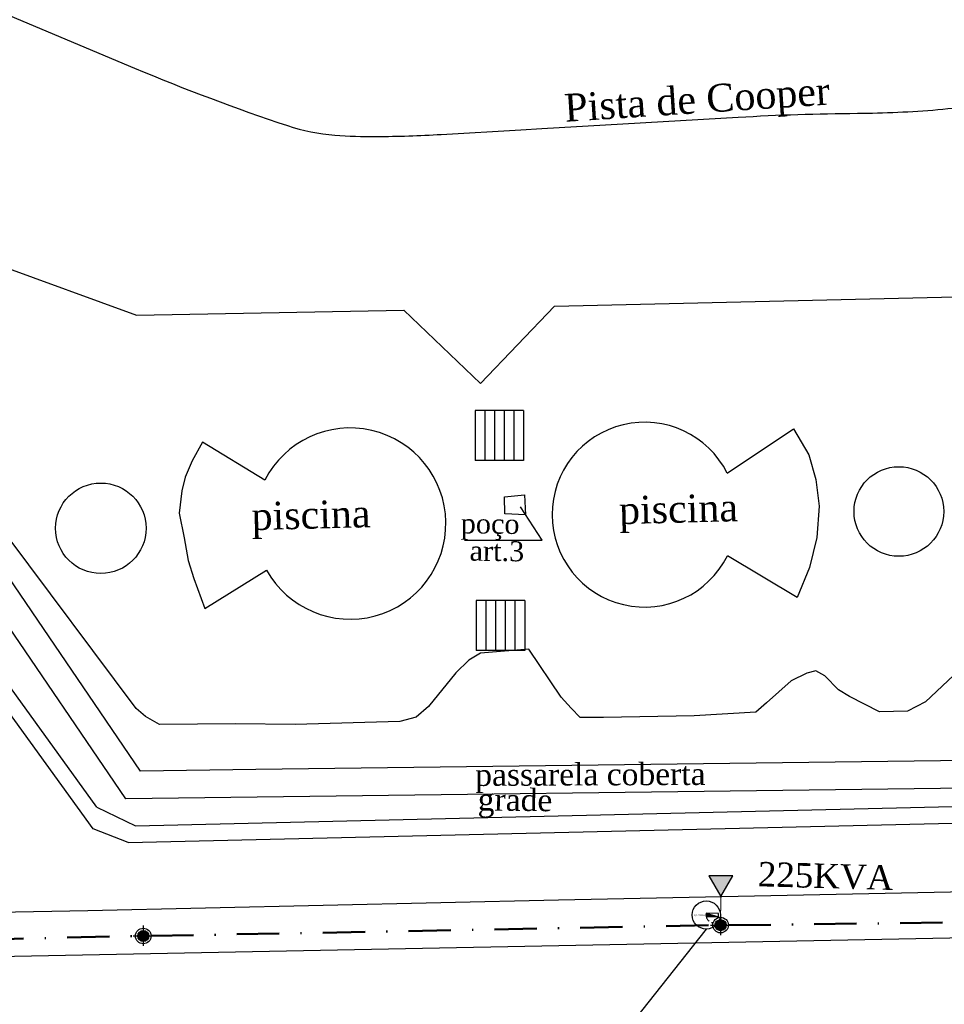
# Model space of a CAD drawing. Header units: millimetres. Extents: x 593 to 1794, y -180 to 570.
# Tile 18 of 71: x 1003 to 1086, y 12 to 100. Entities that reach past the tile are written whole.
import ezdxf

# ---------------------------------------------------------------- set-up
doc = ezdxf.new("R2010")
doc.units = ezdxf.units.MM
doc.header["$MEASUREMENT"] = 0
doc.linetypes.add('DASHDOT', pattern=[25.4, 12.7, -6.35, 0, -6.35])
doc.linetypes.add('Dashed', pattern=[0.75, 0.5, -0.25])
doc.layers.get('0').update_dxf_attribs({"color": 5, "lineweight": 20})
doc.layers.add('DUTO', color=5, linetype='Continuous')
for name, color, linetype, lineweight in [('Layout - Marco Polo', 252, 'Continuous', 25), ('Layout 01 - Marco Polo', 152, 'Continuous', 25), ('Layout-02 - Marco Polo', 243, 'Continuous', 50), ('Linha de Chamada - Marco Polo', 1, 'Continuous', 25), ('Textos - Marco Polo', 143, 'Continuous', 25)]:
    doc.layers.add(name, color=color, linetype=linetype, lineweight=lineweight)
doc.styles.add('TimesNewRoman', font='times.ttf')

msp = doc.modelspace()

# ---------------------------------------------------------------- hatches: boundary and pattern name
at = {"layer": 'Layout 01 - Marco Polo', "linetype": 'Continuous'}
for points in [[(1065.898, 21.337), (1066.978, 23.208), (1064.817, 23.208), (1064.817, 23.208), (1065.898, 21.337)], [(1066.37, 18.761), (1066.368, 18.805), (1066.363, 18.848), (1066.353, 18.89), (1066.34, 18.932), (1066.323, 18.972), (1066.303, 19.011), (1066.28, 19.048), (1066.253, 19.082), (1066.224, 19.115), (1066.192, 19.144), (1066.157, 19.171), (1066.12, 19.194), (1066.082, 19.214), (1066.041, 19.231), (1066, 19.244), (1065.957, 19.253), (1065.914, 19.259), (1065.87, 19.261), (1065.827, 19.259), (1065.783, 19.253), (1065.741, 19.244), (1065.699, 19.231), (1065.659, 19.214), (1065.62, 19.194), (1065.584, 19.171), (1065.549, 19.144), (1065.517, 19.115), (1065.487, 19.082), (1065.461, 19.048), (1065.437, 19.011), (1065.417, 18.972), (1065.4, 18.932), (1065.387, 18.89), (1065.378, 18.848), (1065.372, 18.805), (1065.37, 18.761), (1065.37, 18.761), (1065.372, 18.717), (1065.378, 18.674), (1065.387, 18.632), (1065.4, 18.59), (1065.417, 18.55), (1065.437, 18.511), (1065.461, 18.474), (1065.487, 18.44), (1065.517, 18.407), (1065.549, 18.378), (1065.584, 18.351), (1065.62, 18.328), (1065.659, 18.308), (1065.699, 18.291), (1065.741, 18.278), (1065.783, 18.269), (1065.827, 18.263), (1065.87, 18.261), (1065.914, 18.263), (1065.957, 18.269), (1066, 18.278), (1066.041, 18.291), (1066.082, 18.308), (1066.12, 18.328), (1066.157, 18.351), (1066.192, 18.378), (1066.224, 18.407), (1066.253, 18.44), (1066.28, 18.474), (1066.303, 18.511), (1066.323, 18.55), (1066.34, 18.59), (1066.353, 18.632), (1066.363, 18.674), (1066.368, 18.717), (1066.37, 18.761)], [(1014.458, 17.784), (1014.456, 17.828), (1014.451, 17.871), (1014.441, 17.914), (1014.428, 17.955), (1014.411, 17.996), (1014.391, 18.034), (1014.368, 18.071), (1014.341, 18.106), (1014.312, 18.138), (1014.28, 18.167), (1014.245, 18.194), (1014.208, 18.217), (1014.17, 18.237), (1014.129, 18.254), (1014.088, 18.267), (1014.045, 18.277), (1014.002, 18.282), (1013.958, 18.284), (1013.915, 18.282), (1013.871, 18.277), (1013.829, 18.267), (1013.787, 18.254), (1013.747, 18.237), (1013.708, 18.217), (1013.671, 18.194), (1013.637, 18.167), (1013.605, 18.138), (1013.575, 18.106), (1013.549, 18.071), (1013.525, 18.034), (1013.505, 17.996), (1013.488, 17.955), (1013.475, 17.914), (1013.466, 17.871), (1013.46, 17.828), (1013.458, 17.784), (1013.458, 17.784), (1013.46, 17.741), (1013.466, 17.697), (1013.475, 17.655), (1013.488, 17.613), (1013.505, 17.573), (1013.525, 17.534), (1013.549, 17.498), (1013.575, 17.463), (1013.605, 17.431), (1013.637, 17.401), (1013.671, 17.375), (1013.708, 17.351), (1013.747, 17.331), (1013.787, 17.314), (1013.829, 17.301), (1013.871, 17.292), (1013.915, 17.286), (1013.958, 17.284), (1014.002, 17.286), (1014.045, 17.292), (1014.088, 17.301), (1014.129, 17.314), (1014.17, 17.331), (1014.208, 17.351), (1014.245, 17.375), (1014.28, 17.401), (1014.312, 17.431), (1014.341, 17.463), (1014.368, 17.498), (1014.391, 17.534), (1014.411, 17.573), (1014.428, 17.613), (1014.441, 17.655), (1014.451, 17.697), (1014.456, 17.741), (1014.458, 17.784)]]:
    msp.add_hatch(color=256, dxfattribs=at).paths.add_polyline_path(points)

# ---------------------------------------------------------------- linework, layer by layer
msp.add_line((1065.87, 18.761), (1065.898, 21.337))
at = {"layer": 'DUTO', "linetype": 'Dashed'}
msp.add_arc((1065.253, 19.663), 0.682, 191.02196, 266.05122, dxfattribs=at)
at = {"layer": 'Layout - Marco Polo'}
for p, q in [((984.2, 84.264), (1013.349, 73.663)), ((1044.272, 67.503), (1050.95, 74.469)), ((1050.95, 74.469), (1087.038, 75.293)), ((1013.349, 73.663), (1037.402, 74.087)), ((1037.402, 74.087), (1044.272, 67.503)), ((1043.791, 65.075), (1043.791, 60.575)), ((1048.161, 65.075), (1043.791, 65.075)), ((1044.661, 65.075), (1044.661, 60.575)), ((1045.531, 65.075), (1045.531, 60.575)), ((1045.531, 65.075), (1045.531, 60.575)), ((1046.401, 65.075), (1046.401, 60.575)), ((1047.271, 65.075), (1047.271, 60.575)), ((1048.161, 65.075), (1048.161, 60.575)), ((1066.47, 59.428), (1072.436, 63.42)), ((1072.436, 63.42), (1073.804, 61.092)), ((1019.286, 62.235), (1018.357, 60.556)), ((1024.898, 58.808), (1019.286, 62.235)), ((1018.357, 60.556), (1017.74, 59.065)), ((1048.161, 60.575), (1043.791, 60.575)), ((1073.804, 61.092), (1074.448, 58.875)), ((1017.74, 59.065), (1017.431, 57.831)), ((1074.448, 58.875), (1074.742, 56.45)), ((1017.431, 57.831), (1017.2, 55.845)), ((1046.437, 57.311), (1048.25, 57.469)), ((1046.466, 55.786), (1046.437, 57.311)), ((1048.25, 57.469), (1048.32, 55.668)), ((1017.2, 55.845), (1017.637, 53.615)), ((1074.742, 56.45), (1074.52, 53.654)), ((1048.32, 55.668), (1046.466, 55.786)), ((1013.71, 32.629), (999.659, 53.26)), ((1013.329, 38.262), (1001.712, 53.785)), ((1017.637, 53.615), (1017.997, 51.559)), ((1074.52, 53.654), (1073.876, 50.936)), ((1012.397, 30.116), (997.655, 51.76)), ((1017.997, 51.559), (1018.511, 49.965)), ((1072.756, 48.253), (1066.483, 51.996)), ((1019.487, 47.258), (1025.044, 50.711)), ((1073.876, 50.936), (1072.756, 48.253)), ((1018.511, 49.965), (1019.487, 47.258)), ((1048.255, 47.985), (1043.885, 47.985)), ((1043.885, 47.985), (1043.885, 43.485)), ((1044.755, 47.985), (1044.755, 43.485)), ((1045.625, 47.985), (1045.625, 43.485)), ((1045.625, 47.985), (1045.625, 43.485)), ((1046.495, 47.985), (1046.495, 43.485)), ((1047.365, 47.985), (1047.365, 43.485)), ((1048.255, 47.985), (1048.255, 43.485)), ((1009.792, 29.391), (997.905, 45.815)), ((1048.255, 43.485), (1043.885, 43.485)), ((1048.643, 43.58), (1044.271, 43.237)), ((1051.546, 39.286), (1048.643, 43.58)), ((1043.241, 42.612), (1042.055, 41.459)), ((1044.271, 43.237), (1043.241, 42.612)), ((1074.431, 41.653), (1073.616, 41.433)), ((1075.254, 41.188), (1074.431, 41.653)), ((1087.341, 41.692), (1084.292, 38.84)), ((1042.055, 41.459), (1039.613, 38.432)), ((1072.211, 40.758), (1069.992, 38.755)), ((1073.616, 41.433), (1072.211, 40.758)), ((1076.473, 39.942), (1075.254, 41.188)), ((1077.474, 39.327), (1076.473, 39.942)), ((1052.445, 38.278), (1051.546, 39.286)), ((1080.151, 37.948), (1077.474, 39.327)), ((1014.144, 37.545), (1013.329, 38.262)), ((1039.613, 38.432), (1038.485, 37.476)), ((1053.245, 37.441), (1052.445, 38.278)), ((1069.992, 38.755), (1069.051, 37.926)), ((1084.292, 38.84), (1082.687, 38.007)), ((1015.431, 36.807), (1014.144, 37.545)), ((1038.485, 37.476), (1037.043, 37.093)), ((1055.354, 37.434), (1053.245, 37.441)), ((1063.5, 37.604), (1055.354, 37.434)), ((1069.051, 37.926), (1063.5, 37.604)), ((1082.687, 38.007), (1080.151, 37.948)), ((1022.239, 36.863), (1015.431, 36.807)), ((1027.605, 36.818), (1022.239, 36.863)), ((1037.043, 37.093), (1027.605, 36.818)), ((1102.144, 33.77), (1024.089, 32.767)), ((1024.089, 32.767), (1013.71, 32.629)), ((1102.926, 31.28), (1012.397, 30.116)), ((1009.792, 29.391), (1013.263, 27.696)), ((1013.263, 27.696), (1104.411, 29.853)), ((1012.606, 26.184), (1103.754, 28.341)), ((1314.913, 22.07), (843.079, 12.803)), ((1051.283, 21.031), (1102.971, 22.112)), ((1008.961, 20.075), (1051.283, 21.031)), ((958.139, 19.106), (1008.961, 20.075))]:
    msp.add_line(p, q, dxfattribs=at)
msp.add_lwpolyline([(1002.002, 100.589), (1013.181, 95.873), (1013.181, 95.873, 0.018366), (1026.93, 90.703), (1026.93, 90.703, 0.062398), (1031.184, 89.848), (1031.184, 89.848, 0.020161), (1034.897, 89.724), (1034.897, 89.724, 0.012778), (1040.754, 89.914), (1040.754, 89.914), (1047.902, 90.33), (1047.902, 90.33), (1049.806, 90.441), (1049.806, 90.441), (1055.516, 90.772), (1055.516, 90.772), (1067.463, 91.467), (1067.463, 91.467, -0.012692), (1078.172, 91.817), (1078.172, 91.817, 0.018739), (1085.423, 92.142), (1085.423, 92.142, 0.039495), (1088.926, 92.712)], format="xyb", dxfattribs=at)
msp.add_lwpolyline([(1012.606, 26.184), (1009.444, 27.423), (996.743, 44.974)], dxfattribs=at)
for centre, radius in [((1081.903, 55.983), 4.032), ((1010.139, 54.474), 4.07)]:
    msp.add_circle(centre, radius, dxfattribs=at)
for centre, radius, start, end in [((1059.038, 55.699), 8.315, 26.64291, 333.55493), ((1032.562, 54.897), 8.605, 209.10753, 152.96251)]:
    msp.add_arc(centre, radius, start, end, dxfattribs=at)
at = {"layer": 'Layout 01 - Marco Polo', "linetype": 'Continuous'}
for p, q in [((1064.584, 19.823), (1064.583, 19.523)), ((1064.583, 19.523), (1065.683, 19.52)), ((1065.684, 19.82), (1064.584, 19.823)), ((1064.584, 19.823), (1065.683, 19.52)), ((1064.596, 19.523), (1064.597, 19.82)), ((1064.608, 19.523), (1064.609, 19.816)), ((1064.621, 19.523), (1064.622, 19.813)), ((1064.633, 19.523), (1064.634, 19.81)), ((1064.646, 19.523), (1064.647, 19.806)), ((1064.658, 19.523), (1064.659, 19.803)), ((1064.671, 19.523), (1064.672, 19.799)), ((1064.683, 19.523), (1064.684, 19.796)), ((1064.696, 19.523), (1064.697, 19.793)), ((1064.708, 19.523), (1064.709, 19.789)), ((1064.721, 19.523), (1064.722, 19.786)), ((1064.733, 19.523), (1064.734, 19.782)), ((1064.746, 19.523), (1064.747, 19.779)), ((1064.758, 19.523), (1064.759, 19.776)), ((1064.771, 19.523), (1064.772, 19.772)), ((1064.783, 19.523), (1064.784, 19.769)), ((1064.796, 19.523), (1064.797, 19.765)), ((1064.808, 19.523), (1064.809, 19.762)), ((1064.821, 19.523), (1064.822, 19.759)), ((1064.833, 19.523), (1064.834, 19.755)), ((1064.846, 19.523), (1064.847, 19.752)), ((1064.858, 19.523), (1064.859, 19.748)), ((1064.871, 19.523), (1064.872, 19.745)), ((1064.883, 19.523), (1064.884, 19.741)), ((1064.896, 19.522), (1064.897, 19.737)), ((1064.908, 19.522), (1064.909, 19.734)), ((1064.921, 19.522), (1064.922, 19.73)), ((1064.933, 19.522), (1064.934, 19.727)), ((1064.946, 19.522), (1064.947, 19.723)), ((1064.958, 19.522), (1064.959, 19.72)), ((1064.971, 19.522), (1064.972, 19.717)), ((1064.983, 19.522), (1064.984, 19.713)), ((1064.996, 19.522), (1064.997, 19.71)), ((1065.008, 19.522), (1065.009, 19.706)), ((1065.021, 19.522), (1065.022, 19.703)), ((1065.033, 19.522), (1065.034, 19.7)), ((1065.046, 19.522), (1065.047, 19.696)), ((1065.058, 19.522), (1065.059, 19.693)), ((1065.071, 19.522), (1065.072, 19.689)), ((1065.083, 19.522), (1065.084, 19.686)), ((1065.096, 19.522), (1065.097, 19.683)), ((1065.108, 19.522), (1065.109, 19.679)), ((1065.121, 19.522), (1065.122, 19.676)), ((1065.133, 19.522), (1065.134, 19.672)), ((1065.146, 19.522), (1065.147, 19.669)), ((1065.158, 19.522), (1065.159, 19.665)), ((1065.171, 19.522), (1065.172, 19.662)), ((1065.183, 19.522), (1065.184, 19.659)), ((1065.196, 19.522), (1065.197, 19.655)), ((1065.208, 19.521), (1065.209, 19.651)), ((1065.221, 19.521), (1065.222, 19.647)), ((1065.233, 19.521), (1065.234, 19.644)), ((1065.246, 19.521), (1065.247, 19.641)), ((1065.258, 19.521), (1065.259, 19.637)), ((1065.271, 19.521), (1065.272, 19.634)), ((1065.283, 19.521), (1065.284, 19.63)), ((1065.296, 19.521), (1065.297, 19.627)), ((1065.308, 19.521), (1065.309, 19.624)), ((1065.321, 19.521), (1065.322, 19.62)), ((1065.333, 19.521), (1065.334, 19.617)), ((1065.346, 19.521), (1065.347, 19.613)), ((1065.358, 19.521), (1065.359, 19.61)), ((1065.371, 19.521), (1065.372, 19.607)), ((1065.383, 19.521), (1065.384, 19.603)), ((1065.396, 19.521), (1065.397, 19.6)), ((1065.408, 19.521), (1065.409, 19.596)), ((1065.421, 19.521), (1065.422, 19.593)), ((1065.433, 19.521), (1065.434, 19.589)), ((1065.446, 19.521), (1065.447, 19.586)), ((1065.458, 19.521), (1065.459, 19.583)), ((1065.471, 19.521), (1065.472, 19.579)), ((1065.483, 19.521), (1065.484, 19.576)), ((1065.496, 19.521), (1065.497, 19.572)), ((1065.508, 19.521), (1065.509, 19.569)), ((1065.521, 19.521), (1065.522, 19.566)), ((1065.533, 19.52), (1065.534, 19.561)), ((1065.546, 19.52), (1065.547, 19.558)), ((1065.558, 19.52), (1065.559, 19.554)), ((1065.571, 19.52), (1065.572, 19.551)), ((1065.583, 19.52), (1065.584, 19.548)), ((1065.596, 19.52), (1065.597, 19.544)), ((1065.608, 19.52), (1065.609, 19.541)), ((1065.621, 19.52), (1065.621, 19.537)), ((1065.633, 19.52), (1065.633, 19.534)), ((1065.646, 19.52), (1065.646, 19.531)), ((1065.658, 19.52), (1065.658, 19.527)), ((1065.671, 19.52), (1065.671, 19.524)), ((1065.683, 19.52), (1065.684, 19.82))]:
    msp.add_line(p, q, dxfattribs=at)
at = {"layer": 'Layout 01 - Marco Polo'}
for p, q in [((1065.87, 19.691), (1065.87, 17.861)), ((1013.958, 18.714), (1013.958, 16.884)), ((1064.97, 18.761), (1066.77, 18.761)), ((1013.058, 17.784), (1014.858, 17.784))]:
    msp.add_line(p, q, dxfattribs=at)
msp.add_lwpolyline([(1065.898, 21.337), (1066.978, 23.208), (1064.817, 23.208)], close=True, dxfattribs=at)
for centre, radius in [((1065.87, 18.761), 0.7), ((1065.87, 18.761), 0.5), ((1013.958, 17.784), 0.7), ((1013.958, 17.784), 0.5)]:
    msp.add_circle(centre, radius, dxfattribs=at)
at = {"layer": 'Layout-02 - Marco Polo', "linetype": 'DASHDOT', "ltscale": 0.3}
for p, q in [((1014.658, 17.784), (1065.17, 18.761)), ((1066.57, 18.754), (1101.126, 19.172)), ((960.804, 16.529), (1013.258, 17.784))]:
    msp.add_line(p, q, dxfattribs=at)
at = {"layer": 'Linha de Chamada - Marco Polo'}
msp.add_line((1064.584, 18.407), (1042.502, -9.456), dxfattribs=at)
for centre, radius in [((1064.584, 19.673), 1.267), ((1102.025, -19.821), 33.948)]:
    msp.add_circle(centre, radius, dxfattribs=at)
at = {"layer": 'Textos - Marco Polo', "color": 8}
for p, q in [((1049.841, 53.415), (1047.869, 56.415)), ((1042.847, 53.415), (1049.841, 53.415))]:
    msp.add_line(p, q, dxfattribs=at)

# ---------------------------------------------------------------- texts
at = {"layer": 'Layout 01 - Marco Polo', "insert": (1064.018, 19.637), "char_height": 0.16, "width": 1.344, "attachment_point": 5, "rotation": 359.8189, "line_spacing_factor": 0.9, "style": 'TimesNewRoman'}
msp.add_mtext('QUADRO ', dxfattribs=at)
at = {"layer": 'Textos - Marco Polo', "attachment_point": 7, "line_spacing_factor": 0.9, "style": 'TimesNewRoman'}
for s, insert, char_height, width, rotation in [('Pista de Cooper', (1051.955, 90.235), 2.5, 45, 3.74141), ('piscina', (1056.789, 54.032), 2.5, 21, 1.42666), ('piscina', (1023.744, 53.494), 2.5, 21, 1.42666), ('poço ', (1042.492, 53.441), 1.8, 10.8, 359.26173), ('art.3', (1043.296, 51.521), 1.8, 10.8, 359.26173), ('passarela coberta', (1043.815, 30.64), 2, 40.8, 0.24064), ('grade', (1044.018, 28.424), 2, 12, 359.33048), ('225KVA', (1069.199, 22.21), 2.2, 15.84, 358.40229)]:
    msp.add_mtext(s, dxfattribs=dict(at, insert=insert, char_height=char_height, width=width, rotation=rotation))

doc.saveas('drawing.dxf')
